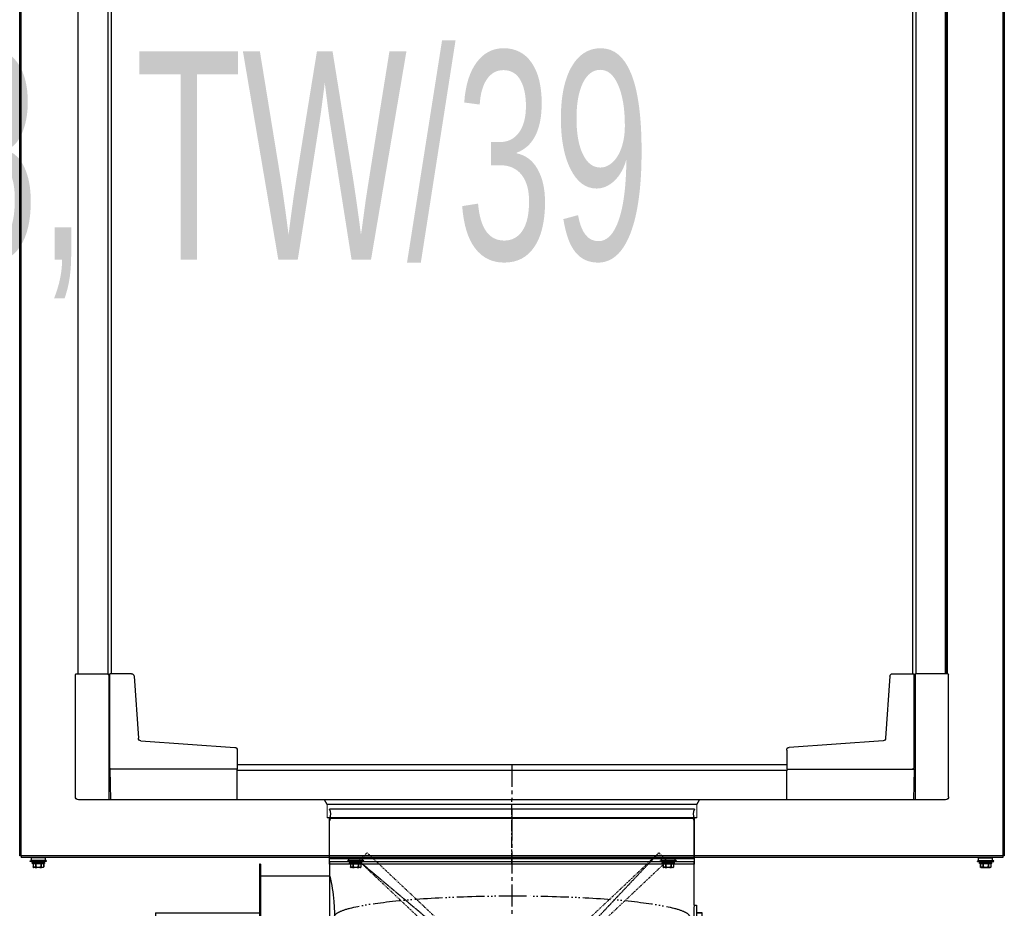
# Model space of a CAD drawing. Header units: millimetres. Extents: x -165365 to -33565, y 7406 to 103342.
# Tile 117 of 256: x -103129 to -102279, y 30321 to 31089. Entities that reach past the tile are written whole.
import ezdxf

# ---------------------------------------------------------------- set-up
doc = ezdxf.new("R2010")
doc.units = ezdxf.units.MM
doc.header["$MEASUREMENT"] = 0
for name, pattern in [('ACAD_ISO03W100', [150, 60, -90]), ('ACAD_ISO06W100', [36, 24, -3, 0, -3, 0, -3, 0, -3]), ('CENTER2', [28.575, 19.05, -3.175, 3.175, -3.175]), ('DASHDOT', [1, 0.5, -0.25, 0, -0.25])]:
    doc.linetypes.add(name, pattern=pattern)
for name, color, linetype in [('02___PRT_ALL_AXES', 7, 'Continuous'), ('ELEK CIENKIE', 80, 'Continuous'), ('ELEKTRYKA_OPIS GNIAZD', 230, 'Continuous'), ('FLUID-CD-SYM', 7, 'Continuous')]:
    doc.layers.add(name, color=color, linetype=linetype)
doc.layers.add('Visible', color=7, linetype='Continuous', lineweight=70)
doc.styles.add('Arial', font='arial.ttf')

# ---------------------------------------------------------------- blocks, each defined once
blk = doc.blocks.new('VVSA11c_FPV_TOPVIEW_v4')
at = {"color": 7, "ltscale": 3}
for p, q in [((0, 749.34), (0, 0.66)), ((108.92, 751.56), (108.42, 752.06)), ((108.92, 724.16), (1891.08, 724.16)), ((26.5, 722.24), (0, 721.78)), ((27.43, 722.22), (26.5, 721.29)), ((108.92, 721.16), (1891.08, 721.16)), ((25.5, 612.24), (25.5, 137.76)), ((26.43, 612.24), (26.42, 612.91)), ((30.2, 612.24), (30.2, 137.76)), ((26.43, 137.76), (26.42, 137.09)), ((26.5, 27.76), (-0.02, 28.23)), ((27.43, 27.78), (26.5, 28.71)), ((1891.08, 28.84), (108.92, 28.84)), ((889.07, 25.84), (108.92, 25.84)), ((889.07, 0), (108.92, 0)), ((108.92, -1.56), (108.42, -2.06))]:
    blk.add_line(p, q, dxfattribs=at)
at = {"color": 7, "linetype": 'Continuous'}
for p, q in [((2.72, 752.06), (108.42, 752.06)), ((108.17, 723.06), (108.92, 723.81)), ((27.43, 722.22), (108.92, 722.22)), ((108.92, 703.58), (108.92, 722.22)), ((106.87, 701.38), (53.22, 697.63)), ((51.03, 695.44), (45.35, 614.28)), ((26.5, 612.99), (25.75, 612.24)), ((43.01, 612.24), (26.43, 612.24)), ((26.5, 137.01), (25.75, 137.76)), ((43.01, 137.76), (26.43, 137.76)), ((51.03, 54.56), (45.35, 135.72)), ((106.87, 48.62), (53.22, 52.37)), ((108.92, 46.42), (108.92, 27.78)), ((27.43, 27.78), (108.92, 27.78)), ((108.17, 26.94), (108.92, 26.19)), ((2.72, -2.06), (108.42, -2.06))]:
    blk.add_line(p, q, dxfattribs=at)
at = {"color": 7}
for p, q in [((108.92, 751.56), (108.92, 723.81)), ((108.17, 723.06), (0, 723.06)), ((26.5, 612.99), (26.5, 722.24)), ((0, 612.24), (25.75, 612.24)), ((0, 137.76), (25.75, 137.76)), ((26.5, 137.01), (26.5, 27.76)), ((108.17, 26.94), (0, 26.94)), ((108.92, -1.56), (108.92, 26.19))]:
    blk.add_line(p, q, dxfattribs=at)
at = {"color": 7, "linetype": 'CENTER2'}
blk.add_line((30.2, 375), (0, 375), dxfattribs=at)
at = {"color": 7}
blk.add_arc((2.72, 749.34), 2.72, 90, 180, dxfattribs=at)
at = {"color": 7, "linetype": 'Continuous'}
for centre, radius, start, end in [((53.38, 695.27), 2.37, 94.05058, 175.94073), ((106.72, 703.58), 2.2, 274.00369, 359.9904), ((43.15, 614.44), 2.21, 266.44092, 355.87283), ((43.15, 135.56), 2.21, 4.12717, 93.55908), ((53.38, 54.73), 2.37, 184.05927, 265.94942), ((106.72, 46.42), 2.2, 0.0096, 85.99631)]:
    blk.add_arc(centre, radius, start, end, dxfattribs=at)
at = {"color": 7, "ltscale": 3}
blk.add_arc((2.72, 0.66), 2.72, 180, 270, dxfattribs=at)
at = {"layer": 'Visible', "color": 7, "linetype": 'Continuous', "ltscale": 3}
blk.add_line((1891.08, 750), (108.92, 750), dxfattribs=at)
blk = doc.blocks.new('VVSA11c_END_FI315')
at = {"color": 7, "ltscale": 3}
for p, q in [((4, 159.75), (0, 162)), ((4, -159.75), (0, -162))]:
    blk.add_line(p, q, dxfattribs=at)
at = {"color": 7, "linetype": 'Continuous'}
for p, q in [((0, 162), (0, -162)), ((4, 159.75), (4, -159.75)), ((15.5, 159.75), (15.5, -159.75)), ((55.7, 157.5), (15.5, 157.5)), ((55.7, 157.5), (55.7, -157.5)), ((55.7, -157.5), (15.5, -157.5))]:
    blk.add_line(p, q, dxfattribs=at)
at = {"color": 9, "linetype": 'CENTER2', "ltscale": 0.5}
blk.add_line((55.7, 0), (0, 0), dxfattribs=at)
at = {"layer": '02___PRT_ALL_AXES', "color": 7, "linetype": 'Continuous', "lineweight": 0}
for p, q in [((15.5, 159.75), (4, 159.75)), ((15.5, -159.75), (4, -159.75))]:
    blk.add_line(p, q, dxfattribs=at)
blk = doc.blocks.new('VVSA11c_ROOF_FPV_TOPVIEW_v3')
at = {"color": 7, "linetype": 'Continuous'}
for p, q in [((-48.5, 800.01), (-48.5, 798.81)), ((997.8, 800.01), (-48.5, 800.01)), ((-53.18, 777.01), (-53.18, 791.01)), ((-53.18, 791.01), (-52.42, 790.74)), ((-49.7, 798.81), (-49.7, -48.79)), ((-48.5, 798.81), (-49.7, 798.81)), ((-48.5, 798.81), (-48.5, -48.79)), ((990.3, 798.81), (-48.5, 798.81)), ((-58.5, 780.09), (-58.5, 787.93)), ((-58.46, 788.08), (-58.26, 788.43)), ((-58.46, 788.08), (-58.46, 788)), ((-58.46, 785.32), (-58.46, 786.64)), ((-58.46, 781.32), (-58.46, 782.63)), ((-58.26, 788.43), (-58.26, 788.43)), ((-58.2, 786.8), (-58.2, 788.11)), ((-58.2, 782.68), (-58.2, 785.27)), ((-58, 788.58), (-58, 788.54)), ((-55.1, 788.58), (-58, 788.58)), ((-55.1, 788.54), (-58, 788.54)), ((-58, 786.37), (-58, 786.11)), ((-55.1, 786.37), (-58, 786.37)), ((-55.1, 786.11), (-58, 786.11)), ((-55.1, 779.06), (-55.1, 788.96)), ((-54.8, 778.76), (-54.8, 789.26)), ((-54.8, 789.26), (-54.5, 789.26)), ((-54.5, 789.26), (-54.5, 778.76)), ((-54.2, 788.96), (-54.2, 779.06)), ((-52.42, 777.28), (-52.42, 790.74)), ((-52.42, 790.01), (-50, 790.01)), ((-50, 778.01), (-50, 790.01)), ((-58.46, 780), (-58.46, 779.94)), ((-58.46, 779.94), (-58.26, 779.59)), ((-58.2, 781.16), (-58.2, 779.89)), ((-58, 781.84), (-58, 781.58)), ((-55.1, 781.84), (-58, 781.84)), ((-55.1, 781.58), (-58, 781.58)), ((-58, 779.48), (-58, 779.44)), ((-55.1, 779.48), (-58, 779.48)), ((-55.1, 779.44), (-58, 779.44)), ((-54.8, 778.76), (-54.5, 778.76)), ((-53.18, 777.01), (-52.42, 777.28)), ((-52.42, 778.01), (-50, 778.01)), ((-58.5, 513.93), (-58.5, 506.09)), ((-58.46, 514.08), (-58.26, 514.43)), ((-58.46, 514.08), (-58.46, 514)), ((-58.46, 511.32), (-58.46, 512.64)), ((-58.26, 514.43), (-58.26, 514.43)), ((-58.2, 512.8), (-58.2, 514.11)), ((-58.2, 508.68), (-58.2, 511.27)), ((-58, 514.58), (-58, 514.54)), ((-55.1, 514.58), (-58, 514.58)), ((-55.1, 514.54), (-58, 514.54)), ((-58, 512.37), (-58, 512.11)), ((-55.1, 512.37), (-58, 512.37)), ((-55.1, 512.11), (-58, 512.11)), ((-55.1, 505.06), (-55.1, 514.96)), ((-54.8, 504.76), (-54.8, 515.26)), ((-54.8, 515.26), (-54.5, 515.26)), ((-54.5, 515.26), (-54.5, 504.76)), ((-54.2, 514.96), (-54.2, 505.06)), ((-53.18, 517.01), (-53.18, 503.01)), ((-53.18, 517.01), (-52.42, 516.74)), ((-52.42, 516.74), (-52.42, 503.28)), ((-52.42, 516.01), (-50, 516.01)), ((-50, 516.01), (-50, 504.01)), ((-58.46, 507.32), (-58.46, 508.63)), ((-58.46, 506), (-58.46, 505.94)), ((-58.46, 505.94), (-58.26, 505.59)), ((-58.2, 507.16), (-58.2, 505.89)), ((-58, 507.84), (-58, 507.58)), ((-55.1, 507.84), (-58, 507.84)), ((-55.1, 507.58), (-58, 507.58)), ((-58, 505.48), (-58, 505.44)), ((-55.1, 505.48), (-58, 505.48)), ((-55.1, 505.44), (-58, 505.44)), ((-54.8, 504.76), (-54.5, 504.76)), ((-53.18, 503.01), (-52.42, 503.28)), ((-52.42, 504.01), (-50, 504.01)), ((-53.18, 247.01), (-53.18, 233.01)), ((-53.18, 247.01), (-52.42, 246.74)), ((-52.42, 246.74), (-52.42, 233.28)), ((-58.5, 243.93), (-58.5, 236.09)), ((-58.46, 244.08), (-58.26, 244.43)), ((-58.46, 244.08), (-58.46, 244)), ((-58.46, 241.32), (-58.46, 242.64)), ((-58.46, 237.32), (-58.46, 238.63)), ((-58.26, 244.43), (-58.26, 244.43)), ((-58.2, 242.8), (-58.2, 244.11)), ((-58.2, 238.68), (-58.2, 241.27)), ((-58, 244.58), (-58, 244.54)), ((-55.1, 244.58), (-58, 244.58)), ((-55.1, 244.54), (-58, 244.54)), ((-58, 242.37), (-58, 242.11)), ((-55.1, 242.37), (-58, 242.37)), ((-55.1, 242.11), (-58, 242.11)), ((-55.1, 235.06), (-55.1, 244.96)), ((-54.8, 234.76), (-54.8, 245.26)), ((-54.8, 245.26), (-54.5, 245.26)), ((-54.5, 245.26), (-54.5, 234.76)), ((-54.2, 244.96), (-54.2, 235.06)), ((-52.42, 246.01), (-50, 246.01)), ((-50, 246.01), (-50, 234.01)), ((-58.46, 236), (-58.46, 235.94)), ((-58.46, 235.94), (-58.26, 235.59)), ((-58.2, 237.16), (-58.2, 235.89)), ((-58, 237.84), (-58, 237.58)), ((-55.1, 237.84), (-58, 237.84)), ((-55.1, 237.58), (-58, 237.58)), ((-58, 235.48), (-58, 235.44)), ((-55.1, 235.48), (-58, 235.48)), ((-55.1, 235.44), (-58, 235.44)), ((-54.8, 234.76), (-54.5, 234.76)), ((-53.18, 233.01), (-52.42, 233.28)), ((-52.42, 234.01), (-50, 234.01)), ((-58.5, -30.07), (-58.5, -37.91)), ((-58.46, -29.92), (-58.26, -29.57)), ((-58.46, -29.92), (-58.46, -30)), ((-58.46, -32.68), (-58.46, -31.36)), ((-58.26, -29.57), (-58.26, -29.57)), ((-58.2, -31.2), (-58.2, -29.89)), ((-58.2, -35.32), (-58.2, -32.73)), ((-58, -29.42), (-58, -29.46)), ((-55.1, -29.42), (-58, -29.42)), ((-55.1, -29.46), (-58, -29.46)), ((-58, -31.63), (-58, -31.89)), ((-55.1, -31.63), (-58, -31.63)), ((-55.1, -31.89), (-58, -31.89)), ((-55.1, -38.94), (-55.1, -29.04)), ((-54.8, -39.24), (-54.8, -28.74)), ((-54.8, -28.74), (-54.5, -28.74)), ((-54.5, -28.74), (-54.5, -39.24)), ((-54.2, -29.04), (-54.2, -38.94)), ((-53.18, -26.99), (-53.18, -40.99)), ((-53.18, -26.99), (-52.42, -27.26)), ((-52.42, -27.26), (-52.42, -40.72)), ((-52.42, -27.99), (-50, -27.99)), ((-50, -27.99), (-50, -39.99)), ((-58.46, -36.68), (-58.46, -35.37)), ((-58.46, -38), (-58.46, -38.06)), ((-58.46, -38.06), (-58.26, -38.41)), ((-58.2, -36.84), (-58.2, -38.11)), ((-58, -36.16), (-58, -36.42)), ((-55.1, -36.16), (-58, -36.16)), ((-55.1, -36.42), (-58, -36.42)), ((-58, -38.52), (-58, -38.56)), ((-55.1, -38.52), (-58, -38.52)), ((-55.1, -38.56), (-58, -38.56)), ((-54.8, -39.24), (-54.5, -39.24)), ((-53.18, -40.99), (-52.42, -40.72)), ((-52.42, -39.99), (-50, -39.99)), ((-48.5, -48.79), (-49.7, -48.79)), ((-48.5, -48.79), (-48.5, -49.99)), ((-48.5, -48.79), (990.3, -48.79)), ((-48.5, -49.99), (997.8, -49.99))]:
    blk.add_line(p, q, dxfattribs=at)
for centre, radius, start, end in [((-33.42, 784.01), 20.96, 160.49012, 172.46093), ((-58.2, 787.93), 0.3, 150, 180), ((-58.21, 787.85), 0.291, 160.35282, 175.35861), ((-58.28, 787.85), 0.224, 169.75009, 179.95901), ((-58.21, 787.85), 0.289, 175.39235, 179.99627), ((-58.21, 787.85), 0.292, 149.52479, 160.307), ((-56.14, 787.14), 2.47, 158.01488, 159.68228), ((-56.03, 787.1), 2.6, 156.89003, 158.01853), ((-55.04, 786.6), 3.7, 150.3882, 150.78542), ((-58, 788.28), 0.3, 90, 149.63579), ((-54.8, 788.96), 0.3, 90, 180), ((-54.5, 788.96), 0.3, 0, 90), ((-58.21, 780.15), 0.291, 180.00494, 185.08391), ((-58.2, 780.09), 0.3, 180, 210), ((-56.3, 780.83), 2.32, 200.91859, 202.37469), ((-56.17, 780.88), 2.46, 202.37579, 203.87803), ((-58, 779.74), 0.3, 210.36421, 270), ((-54.8, 779.06), 0.3, 180, 270), ((-54.5, 779.06), 0.3, 270, 0), ((-33.42, 784.01), 20.96, 187.53907, 199.50988), ((-58.2, 513.93), 0.3, 150, 180), ((-58.21, 513.85), 0.291, 160.35282, 175.35861), ((-58.28, 513.85), 0.224, 169.75009, 179.95901), ((-58.21, 513.85), 0.289, 175.39235, 179.99627), ((-58.21, 513.85), 0.292, 149.52479, 160.307), ((-56.14, 513.14), 2.47, 158.01488, 159.68228), ((-56.03, 513.1), 2.6, 156.89003, 158.01853), ((-55.04, 512.6), 3.7, 150.3882, 150.78542), ((-58, 514.28), 0.3, 90, 149.63579), ((-54.8, 514.96), 0.3, 90, 180), ((-54.5, 514.96), 0.3, 0, 90), ((-33.42, 510.01), 20.96, 160.49012, 172.46093), ((-58.21, 506.15), 0.291, 180.00494, 185.08391), ((-58.2, 506.09), 0.3, 180, 210), ((-56.3, 506.83), 2.32, 200.91859, 202.37469), ((-56.17, 506.88), 2.46, 202.37579, 203.87803), ((-58, 505.74), 0.3, 210.36421, 270), ((-54.8, 505.06), 0.3, 180, 270), ((-54.5, 505.06), 0.3, 270, 0), ((-33.42, 510.01), 20.96, 187.53907, 199.50988), ((-33.42, 240.01), 20.96, 160.49012, 172.46093), ((-58.2, 243.93), 0.3, 150, 180), ((-58.21, 243.85), 0.291, 160.35282, 175.35861), ((-58.28, 243.85), 0.224, 169.75009, 179.95901), ((-58.21, 243.85), 0.289, 175.39235, 179.99627), ((-58.21, 243.85), 0.292, 149.52479, 160.307), ((-56.14, 243.14), 2.47, 158.01488, 159.68228), ((-56.03, 243.1), 2.6, 156.89003, 158.01853), ((-55.04, 242.6), 3.7, 150.3882, 150.78542), ((-58, 244.28), 0.3, 90, 149.63579), ((-54.8, 244.96), 0.3, 90, 180), ((-54.5, 244.96), 0.3, 0, 90), ((-58.21, 236.15), 0.291, 180.00494, 185.08391), ((-58.2, 236.09), 0.3, 180, 210), ((-56.3, 236.83), 2.32, 200.91859, 202.37469), ((-56.17, 236.88), 2.46, 202.37579, 203.87803), ((-58, 235.74), 0.3, 210.36421, 270), ((-54.8, 235.06), 0.3, 180, 270), ((-54.5, 235.06), 0.3, 270, 0), ((-33.42, 240.01), 20.96, 187.53907, 199.50988), ((-58.2, -30.07), 0.3, 150, 180), ((-58.21, -30.15), 0.291, 160.35282, 175.35861), ((-58.28, -30.15), 0.224, 169.75009, 179.95901), ((-58.21, -30.15), 0.289, 175.39235, 179.99627), ((-58.21, -30.15), 0.292, 149.52479, 160.307), ((-56.14, -30.86), 2.47, 158.01488, 159.68228), ((-56.03, -30.9), 2.6, 156.89003, 158.01853), ((-55.04, -31.4), 3.7, 150.3882, 150.78542), ((-58, -29.72), 0.3, 90, 149.63579), ((-54.8, -29.04), 0.3, 90, 180), ((-54.5, -29.04), 0.3, 0, 90), ((-33.42, -33.99), 20.96, 160.49012, 172.46093), ((-58.21, -37.85), 0.291, 180.00494, 185.08391), ((-58.2, -37.91), 0.3, 180, 210), ((-56.3, -37.17), 2.32, 200.91859, 202.37469), ((-56.17, -37.12), 2.46, 202.37579, 203.87803), ((-58, -38.26), 0.3, 210.36421, 270), ((-54.8, -38.94), 0.3, 180, 270), ((-54.5, -38.94), 0.3, 270, 0), ((-33.42, -33.99), 20.96, 187.53907, 199.50988)]:
    blk.add_arc(centre, radius, start, end, dxfattribs=at)
for points, knots in [([(-58.2, 788.11), (-58.27, 788.11), (-58.37, 788.08), (-58.47, 787.98), (-58.49, 787.92), (-58.5, 787.89)], [0, 0, 0, 0, 0.518842, 0.765014, 1, 1, 1, 1]), ([(-58.5, 786.54), (-58.5, 786.57), (-58.48, 786.64), (-58.42, 786.73), (-58.32, 786.79), (-58.24, 786.8), (-58.2, 786.8)], [0, 0, 0, 0, 0.232774, 0.476034, 0.733303, 1, 1, 1, 1]), ([(-58.46, 786.64), (-58.47, 786.62), (-58.49, 786.59), (-58.5, 786.56), (-58.5, 786.54)], [0, 0, 0, 0, 0.520333, 1, 1, 1, 1]), ([(-58.5, 785.27), (-58.5, 785.27), (-58.5, 785.3), (-58.47, 785.31), (-58.46, 785.32)], [0, 0, 0, 0, 0.198649, 1, 1, 1, 1]), ([(-58.2, 785.27), (-58.22, 785.27), (-58.26, 785.27), (-58.31, 785.27), (-58.36, 785.27), (-58.41, 785.27), (-58.44, 785.27), (-58.46, 785.27), (-58.48, 785.27), (-58.49, 785.27), (-58.49, 785.27), (-58.5, 785.27), (-58.5, 785.27), (-58.5, 785.27)], [0, 0, 0, 0, 0.194898, 0.38268, 0.555514, 0.706987, 0.831369, 0.8818, 0.923765, 0.956838, 0.98067, 0.995092, 1, 1, 1, 1]), ([(-58.5, 782.68), (-58.5, 782.68), (-58.5, 782.68), (-58.49, 782.68), (-58.49, 782.68), (-58.48, 782.68), (-58.46, 782.68), (-58.44, 782.68), (-58.41, 782.68), (-58.36, 782.68), (-58.31, 782.68), (-58.26, 782.68), (-58.22, 782.68), (-58.2, 782.68)], [0, 0, 0, 0, 0.004912, 0.019351, 0.043222, 0.076343, 0.118352, 0.168842, 0.293309, 0.444878, 0.617665, 0.805123, 1, 1, 1, 1]), ([(-58.46, 782.63), (-58.47, 782.63), (-58.48, 782.65), (-58.5, 782.67), (-58.5, 782.68)], [0, 0, 0, 0, 0.318335, 1, 1, 1, 1]), ([(-58.46, 788), (-58.43, 788.04), (-58.35, 788.1), (-58.25, 788.12), (-58.2, 788.11)], [0, 0, 0, 0, 0.478518, 1, 1, 1, 1]), ([(-58.2, 786.8), (-58.23, 786.8), (-58.28, 786.78), (-58.35, 786.75), (-58.42, 786.7), (-58.45, 786.66), (-58.46, 786.64)], [0, 0, 0, 0, 0.253526, 0.508895, 0.758963, 1, 1, 1, 1]), ([(-58.46, 786.64), (-58.45, 786.6), (-58.39, 786.44), (-58.32, 786.3), (-58.26, 786.19)], [0, 0, 0, 0, 0.245095, 1, 1, 1, 1]), ([(-58.46, 785.32), (-58.44, 785.31), (-58.36, 785.3), (-58.27, 785.28), (-58.2, 785.27)], [0, 0, 0, 0, 0.179082, 1, 1, 1, 1]), ([(-58.2, 782.68), (-58.23, 782.68), (-58.27, 782.67), (-58.32, 782.66), (-58.36, 782.65), (-58.41, 782.64), (-58.44, 782.63), (-58.46, 782.63)], [0, 0, 0, 0, 0.301899, 0.447215, 0.583434, 0.821378, 1, 1, 1, 1]), ([(-58.27, 788.41), (-58.28, 788.38), (-58.33, 788.29), (-58.38, 788.19), (-58.41, 788.11)], [0, 0, 0, 0, 0.253402, 1, 1, 1, 1]), ([(-58, 788.54), (-58.02, 788.54), (-58.08, 788.54), (-58.15, 788.53), (-58.21, 788.49), (-58.24, 788.45), (-58.26, 788.43)], [0, 0, 0, 0, 0.267785, 0.523235, 0.76616, 1, 1, 1, 1]), ([(-58, 786.37), (-58.05, 786.36), (-58.16, 786.32), (-58.23, 786.23), (-58.26, 786.19)], [0, 0, 0, 0, 0.505194, 1, 1, 1, 1]), ([(-58, 786.11), (-58.02, 786.12), (-58.07, 786.13), (-58.15, 786.15), (-58.21, 786.17), (-58.24, 786.18), (-58.26, 786.19)], [0, 0, 0, 0, 0.306799, 0.590207, 0.827401, 1, 1, 1, 1]), ([(-58, 788.54), (-58.02, 788.5), (-58.09, 788.37), (-58.16, 788.22), (-58.2, 788.11)], [0, 0, 0, 0, 0.255011, 1, 1, 1, 1]), ([(-58.2, 786.8), (-58.19, 786.76), (-58.13, 786.62), (-58.06, 786.47), (-58, 786.37)], [0, 0, 0, 0, 0.245168, 1, 1, 1, 1]), ([(-58.2, 781.16), (-58.24, 781.16), (-58.32, 781.18), (-58.42, 781.23), (-58.48, 781.32), (-58.5, 781.39), (-58.5, 781.42)], [0, 0, 0, 0, 0.265804, 0.522591, 0.76618, 1, 1, 1, 1]), ([(-58.5, 781.42), (-58.5, 781.41), (-58.49, 781.37), (-58.47, 781.34), (-58.46, 781.33)], [0, 0, 0, 0, 0.480871, 1, 1, 1, 1]), ([(-58.49, 780.08), (-58.48, 780.05), (-58.45, 780), (-58.36, 779.92), (-58.26, 779.89), (-58.2, 779.89)], [0, 0, 0, 0, 0.237171, 0.484607, 1, 1, 1, 1]), ([(-58.26, 781.76), (-58.28, 781.73), (-58.35, 781.59), (-58.42, 781.44), (-58.46, 781.32)], [0, 0, 0, 0, 0.255065, 1, 1, 1, 1]), ([(-58.46, 781.33), (-58.43, 781.28), (-58.36, 781.2), (-58.25, 781.17), (-58.2, 781.16)], [0, 0, 0, 0, 0.492406, 1, 1, 1, 1]), ([(-58.2, 779.89), (-58.23, 779.89), (-58.28, 779.89), (-58.37, 779.91), (-58.43, 779.96), (-58.46, 780)], [0, 0, 0, 0, 0.266294, 0.521436, 1, 1, 1, 1]), ([(-58.41, 779.89), (-58.4, 779.87), (-58.36, 779.77), (-58.31, 779.68), (-58.27, 779.61)], [0, 0, 0, 0, 0.246719, 1, 1, 1, 1]), ([(-58, 781.84), (-58.02, 781.83), (-58.07, 781.81), (-58.15, 781.79), (-58.21, 781.78), (-58.24, 781.77), (-58.26, 781.76)], [0, 0, 0, 0, 0.307536, 0.591205, 0.828161, 1, 1, 1, 1]), ([(-58, 781.58), (-58.05, 781.59), (-58.16, 781.63), (-58.23, 781.71), (-58.26, 781.76)], [0, 0, 0, 0, 0.504307, 1, 1, 1, 1]), ([(-58, 779.48), (-58.02, 779.47), (-58.07, 779.47), (-58.15, 779.49), (-58.21, 779.53), (-58.24, 779.56), (-58.26, 779.58)], [0, 0, 0, 0, 0.26657, 0.52154, 0.764817, 1, 1, 1, 1]), ([(-58, 781.58), (-58.02, 781.54), (-58.09, 781.41), (-58.16, 781.27), (-58.2, 781.16)], [0, 0, 0, 0, 0.255442, 1, 1, 1, 1]), ([(-58.2, 779.89), (-58.19, 779.85), (-58.13, 779.71), (-58.06, 779.58), (-58, 779.48)], [0, 0, 0, 0, 0.244817, 1, 1, 1, 1]), ([(-58.2, 514.11), (-58.27, 514.11), (-58.37, 514.08), (-58.47, 513.98), (-58.49, 513.92), (-58.5, 513.89)], [0, 0, 0, 0, 0.518842, 0.765014, 1, 1, 1, 1]), ([(-58.5, 512.54), (-58.5, 512.57), (-58.48, 512.64), (-58.42, 512.73), (-58.32, 512.79), (-58.24, 512.8), (-58.2, 512.8)], [0, 0, 0, 0, 0.232774, 0.476034, 0.733303, 1, 1, 1, 1]), ([(-58.46, 512.64), (-58.47, 512.62), (-58.49, 512.59), (-58.5, 512.56), (-58.5, 512.54)], [0, 0, 0, 0, 0.520333, 1, 1, 1, 1]), ([(-58.5, 511.27), (-58.5, 511.27), (-58.5, 511.3), (-58.47, 511.31), (-58.46, 511.32)], [0, 0, 0, 0, 0.198649, 1, 1, 1, 1]), ([(-58.2, 511.27), (-58.22, 511.27), (-58.26, 511.27), (-58.31, 511.27), (-58.36, 511.27), (-58.41, 511.27), (-58.44, 511.27), (-58.46, 511.27), (-58.48, 511.27), (-58.49, 511.27), (-58.49, 511.27), (-58.5, 511.27), (-58.5, 511.27), (-58.5, 511.27)], [0, 0, 0, 0, 0.194898, 0.38268, 0.555514, 0.706987, 0.831369, 0.8818, 0.923765, 0.956838, 0.98067, 0.995092, 1, 1, 1, 1]), ([(-58.46, 514), (-58.43, 514.04), (-58.35, 514.1), (-58.25, 514.12), (-58.2, 514.11)], [0, 0, 0, 0, 0.478518, 1, 1, 1, 1]), ([(-58.2, 512.8), (-58.23, 512.8), (-58.28, 512.78), (-58.35, 512.75), (-58.42, 512.7), (-58.45, 512.66), (-58.46, 512.64)], [0, 0, 0, 0, 0.253526, 0.508895, 0.758963, 1, 1, 1, 1]), ([(-58.46, 512.64), (-58.45, 512.6), (-58.39, 512.44), (-58.32, 512.3), (-58.26, 512.19)], [0, 0, 0, 0, 0.245095, 1, 1, 1, 1]), ([(-58.46, 511.32), (-58.44, 511.31), (-58.36, 511.3), (-58.27, 511.28), (-58.2, 511.27)], [0, 0, 0, 0, 0.179082, 1, 1, 1, 1]), ([(-58.27, 514.41), (-58.28, 514.38), (-58.33, 514.29), (-58.38, 514.19), (-58.41, 514.11)], [0, 0, 0, 0, 0.253402, 1, 1, 1, 1]), ([(-58, 514.54), (-58.02, 514.54), (-58.08, 514.54), (-58.15, 514.53), (-58.21, 514.49), (-58.24, 514.45), (-58.26, 514.43)], [0, 0, 0, 0, 0.267785, 0.523235, 0.76616, 1, 1, 1, 1]), ([(-58, 512.37), (-58.05, 512.36), (-58.16, 512.32), (-58.23, 512.23), (-58.26, 512.19)], [0, 0, 0, 0, 0.505194, 1, 1, 1, 1]), ([(-58, 512.11), (-58.02, 512.12), (-58.07, 512.13), (-58.15, 512.15), (-58.21, 512.17), (-58.24, 512.18), (-58.26, 512.19)], [0, 0, 0, 0, 0.306799, 0.590207, 0.827401, 1, 1, 1, 1]), ([(-58, 514.54), (-58.02, 514.5), (-58.09, 514.37), (-58.16, 514.22), (-58.2, 514.11)], [0, 0, 0, 0, 0.255011, 1, 1, 1, 1]), ([(-58.2, 512.8), (-58.19, 512.76), (-58.13, 512.62), (-58.06, 512.47), (-58, 512.37)], [0, 0, 0, 0, 0.245168, 1, 1, 1, 1]), ([(-58.5, 508.68), (-58.5, 508.68), (-58.5, 508.68), (-58.49, 508.68), (-58.49, 508.68), (-58.48, 508.68), (-58.46, 508.68), (-58.44, 508.68), (-58.41, 508.68), (-58.36, 508.68), (-58.31, 508.68), (-58.26, 508.68), (-58.22, 508.68), (-58.2, 508.68)], [0, 0, 0, 0, 0.004912, 0.019351, 0.043222, 0.076343, 0.118352, 0.168842, 0.293309, 0.444878, 0.617665, 0.805123, 1, 1, 1, 1]), ([(-58.46, 508.63), (-58.47, 508.63), (-58.48, 508.65), (-58.5, 508.67), (-58.5, 508.68)], [0, 0, 0, 0, 0.318335, 1, 1, 1, 1]), ([(-58.2, 507.16), (-58.24, 507.16), (-58.32, 507.18), (-58.42, 507.23), (-58.48, 507.32), (-58.5, 507.39), (-58.5, 507.42)], [0, 0, 0, 0, 0.265804, 0.522591, 0.76618, 1, 1, 1, 1]), ([(-58.5, 507.42), (-58.5, 507.41), (-58.49, 507.37), (-58.47, 507.34), (-58.46, 507.33)], [0, 0, 0, 0, 0.480871, 1, 1, 1, 1]), ([(-58.49, 506.08), (-58.48, 506.05), (-58.45, 506), (-58.36, 505.92), (-58.26, 505.89), (-58.2, 505.89)], [0, 0, 0, 0, 0.237171, 0.484607, 1, 1, 1, 1]), ([(-58.2, 508.68), (-58.23, 508.68), (-58.27, 508.67), (-58.32, 508.66), (-58.36, 508.65), (-58.41, 508.64), (-58.44, 508.63), (-58.46, 508.63)], [0, 0, 0, 0, 0.301899, 0.447215, 0.583434, 0.821378, 1, 1, 1, 1]), ([(-58.26, 507.76), (-58.28, 507.73), (-58.35, 507.59), (-58.42, 507.44), (-58.46, 507.32)], [0, 0, 0, 0, 0.255065, 1, 1, 1, 1]), ([(-58.46, 507.33), (-58.43, 507.28), (-58.36, 507.2), (-58.25, 507.17), (-58.2, 507.16)], [0, 0, 0, 0, 0.492406, 1, 1, 1, 1]), ([(-58.2, 505.89), (-58.23, 505.89), (-58.28, 505.89), (-58.37, 505.91), (-58.43, 505.96), (-58.46, 506)], [0, 0, 0, 0, 0.266294, 0.521436, 1, 1, 1, 1]), ([(-58.41, 505.89), (-58.4, 505.87), (-58.36, 505.77), (-58.31, 505.68), (-58.27, 505.61)], [0, 0, 0, 0, 0.246719, 1, 1, 1, 1]), ([(-58, 507.84), (-58.02, 507.83), (-58.07, 507.81), (-58.15, 507.79), (-58.21, 507.78), (-58.24, 507.77), (-58.26, 507.76)], [0, 0, 0, 0, 0.307536, 0.591205, 0.828161, 1, 1, 1, 1]), ([(-58, 507.58), (-58.05, 507.59), (-58.16, 507.63), (-58.23, 507.71), (-58.26, 507.76)], [0, 0, 0, 0, 0.504307, 1, 1, 1, 1]), ([(-58, 505.48), (-58.02, 505.47), (-58.07, 505.47), (-58.15, 505.49), (-58.21, 505.53), (-58.24, 505.56), (-58.26, 505.58)], [0, 0, 0, 0, 0.26657, 0.52154, 0.764817, 1, 1, 1, 1]), ([(-58, 507.58), (-58.02, 507.54), (-58.09, 507.41), (-58.16, 507.27), (-58.2, 507.16)], [0, 0, 0, 0, 0.255442, 1, 1, 1, 1]), ([(-58.2, 505.89), (-58.19, 505.85), (-58.13, 505.71), (-58.06, 505.58), (-58, 505.48)], [0, 0, 0, 0, 0.244817, 1, 1, 1, 1]), ([(-58.2, 244.11), (-58.27, 244.11), (-58.37, 244.08), (-58.47, 243.98), (-58.49, 243.92), (-58.5, 243.89)], [0, 0, 0, 0, 0.518842, 0.765014, 1, 1, 1, 1]), ([(-58.5, 242.54), (-58.5, 242.57), (-58.48, 242.64), (-58.42, 242.73), (-58.32, 242.79), (-58.24, 242.8), (-58.2, 242.8)], [0, 0, 0, 0, 0.232774, 0.476034, 0.733303, 1, 1, 1, 1]), ([(-58.46, 242.64), (-58.47, 242.62), (-58.49, 242.59), (-58.5, 242.56), (-58.5, 242.54)], [0, 0, 0, 0, 0.520333, 1, 1, 1, 1]), ([(-58.5, 241.27), (-58.5, 241.27), (-58.5, 241.3), (-58.47, 241.31), (-58.46, 241.32)], [0, 0, 0, 0, 0.198649, 1, 1, 1, 1]), ([(-58.2, 241.27), (-58.22, 241.27), (-58.26, 241.27), (-58.31, 241.27), (-58.36, 241.27), (-58.41, 241.27), (-58.44, 241.27), (-58.46, 241.27), (-58.48, 241.27), (-58.49, 241.27), (-58.49, 241.27), (-58.5, 241.27), (-58.5, 241.27), (-58.5, 241.27)], [0, 0, 0, 0, 0.194898, 0.38268, 0.555514, 0.706987, 0.831369, 0.8818, 0.923765, 0.956838, 0.98067, 0.995092, 1, 1, 1, 1]), ([(-58.5, 238.68), (-58.5, 238.68), (-58.5, 238.68), (-58.49, 238.68), (-58.49, 238.68), (-58.48, 238.68), (-58.46, 238.68), (-58.44, 238.68), (-58.41, 238.68), (-58.36, 238.68), (-58.31, 238.68), (-58.26, 238.68), (-58.22, 238.68), (-58.2, 238.68)], [0, 0, 0, 0, 0.004912, 0.019351, 0.043222, 0.076343, 0.118352, 0.168842, 0.293309, 0.444878, 0.617665, 0.805123, 1, 1, 1, 1]), ([(-58.46, 238.63), (-58.47, 238.63), (-58.48, 238.65), (-58.5, 238.67), (-58.5, 238.68)], [0, 0, 0, 0, 0.318335, 1, 1, 1, 1]), ([(-58.46, 244), (-58.43, 244.04), (-58.35, 244.1), (-58.25, 244.12), (-58.2, 244.11)], [0, 0, 0, 0, 0.478518, 1, 1, 1, 1]), ([(-58.2, 242.8), (-58.23, 242.8), (-58.28, 242.78), (-58.35, 242.75), (-58.42, 242.7), (-58.45, 242.66), (-58.46, 242.64)], [0, 0, 0, 0, 0.253526, 0.508895, 0.758963, 1, 1, 1, 1]), ([(-58.46, 242.64), (-58.45, 242.6), (-58.39, 242.44), (-58.32, 242.3), (-58.26, 242.19)], [0, 0, 0, 0, 0.245095, 1, 1, 1, 1]), ([(-58.46, 241.32), (-58.44, 241.31), (-58.36, 241.3), (-58.27, 241.28), (-58.2, 241.27)], [0, 0, 0, 0, 0.179082, 1, 1, 1, 1]), ([(-58.2, 238.68), (-58.23, 238.68), (-58.27, 238.67), (-58.32, 238.66), (-58.36, 238.65), (-58.41, 238.64), (-58.44, 238.63), (-58.46, 238.63)], [0, 0, 0, 0, 0.301899, 0.447215, 0.583434, 0.821378, 1, 1, 1, 1]), ([(-58.27, 244.41), (-58.28, 244.38), (-58.33, 244.29), (-58.38, 244.19), (-58.41, 244.11)], [0, 0, 0, 0, 0.253402, 1, 1, 1, 1]), ([(-58, 244.54), (-58.02, 244.54), (-58.08, 244.54), (-58.15, 244.53), (-58.21, 244.49), (-58.24, 244.45), (-58.26, 244.43)], [0, 0, 0, 0, 0.267785, 0.523235, 0.76616, 1, 1, 1, 1]), ([(-58, 242.37), (-58.05, 242.36), (-58.16, 242.32), (-58.23, 242.23), (-58.26, 242.19)], [0, 0, 0, 0, 0.505194, 1, 1, 1, 1]), ([(-58, 242.11), (-58.02, 242.12), (-58.07, 242.13), (-58.15, 242.15), (-58.21, 242.17), (-58.24, 242.18), (-58.26, 242.19)], [0, 0, 0, 0, 0.306799, 0.590207, 0.827401, 1, 1, 1, 1]), ([(-58, 244.54), (-58.02, 244.5), (-58.09, 244.37), (-58.16, 244.22), (-58.2, 244.11)], [0, 0, 0, 0, 0.255011, 1, 1, 1, 1]), ([(-58.2, 242.8), (-58.19, 242.76), (-58.13, 242.62), (-58.06, 242.47), (-58, 242.37)], [0, 0, 0, 0, 0.245168, 1, 1, 1, 1]), ([(-58.2, 237.16), (-58.24, 237.16), (-58.32, 237.18), (-58.42, 237.23), (-58.48, 237.32), (-58.5, 237.39), (-58.5, 237.42)], [0, 0, 0, 0, 0.265804, 0.522591, 0.76618, 1, 1, 1, 1]), ([(-58.5, 237.42), (-58.5, 237.41), (-58.49, 237.37), (-58.47, 237.34), (-58.46, 237.33)], [0, 0, 0, 0, 0.480871, 1, 1, 1, 1]), ([(-58.49, 236.08), (-58.48, 236.05), (-58.45, 236), (-58.36, 235.92), (-58.26, 235.89), (-58.2, 235.89)], [0, 0, 0, 0, 0.237171, 0.484607, 1, 1, 1, 1]), ([(-58.26, 237.76), (-58.28, 237.73), (-58.35, 237.59), (-58.42, 237.44), (-58.46, 237.32)], [0, 0, 0, 0, 0.255065, 1, 1, 1, 1]), ([(-58.46, 237.33), (-58.43, 237.28), (-58.36, 237.2), (-58.25, 237.17), (-58.2, 237.16)], [0, 0, 0, 0, 0.492406, 1, 1, 1, 1]), ([(-58.2, 235.89), (-58.23, 235.89), (-58.28, 235.89), (-58.37, 235.91), (-58.43, 235.96), (-58.46, 236)], [0, 0, 0, 0, 0.266294, 0.521436, 1, 1, 1, 1]), ([(-58.41, 235.89), (-58.4, 235.87), (-58.36, 235.77), (-58.31, 235.68), (-58.27, 235.61)], [0, 0, 0, 0, 0.246719, 1, 1, 1, 1]), ([(-58, 237.84), (-58.02, 237.83), (-58.07, 237.81), (-58.15, 237.79), (-58.21, 237.78), (-58.24, 237.77), (-58.26, 237.76)], [0, 0, 0, 0, 0.307536, 0.591205, 0.828161, 1, 1, 1, 1]), ([(-58, 237.58), (-58.05, 237.59), (-58.16, 237.63), (-58.23, 237.71), (-58.26, 237.76)], [0, 0, 0, 0, 0.504307, 1, 1, 1, 1]), ([(-58, 235.48), (-58.02, 235.47), (-58.07, 235.47), (-58.15, 235.49), (-58.21, 235.53), (-58.24, 235.56), (-58.26, 235.58)], [0, 0, 0, 0, 0.26657, 0.52154, 0.764817, 1, 1, 1, 1]), ([(-58, 237.58), (-58.02, 237.54), (-58.09, 237.41), (-58.16, 237.27), (-58.2, 237.16)], [0, 0, 0, 0, 0.255442, 1, 1, 1, 1]), ([(-58.2, 235.89), (-58.19, 235.85), (-58.13, 235.71), (-58.06, 235.58), (-58, 235.48)], [0, 0, 0, 0, 0.244817, 1, 1, 1, 1]), ([(-58.2, -29.89), (-58.27, -29.89), (-58.37, -29.92), (-58.47, -30.02), (-58.49, -30.08), (-58.5, -30.11)], [0, 0, 0, 0, 0.518842, 0.765014, 1, 1, 1, 1]), ([(-58.5, -31.46), (-58.5, -31.43), (-58.48, -31.36), (-58.42, -31.27), (-58.32, -31.21), (-58.24, -31.2), (-58.2, -31.2)], [0, 0, 0, 0, 0.232774, 0.476034, 0.733303, 1, 1, 1, 1]), ([(-58.46, -31.36), (-58.47, -31.38), (-58.49, -31.41), (-58.5, -31.44), (-58.5, -31.46)], [0, 0, 0, 0, 0.520333, 1, 1, 1, 1]), ([(-58.5, -32.73), (-58.5, -32.73), (-58.5, -32.7), (-58.47, -32.69), (-58.46, -32.68)], [0, 0, 0, 0, 0.198649, 1, 1, 1, 1]), ([(-58.2, -32.73), (-58.22, -32.73), (-58.26, -32.73), (-58.31, -32.73), (-58.36, -32.73), (-58.41, -32.73), (-58.44, -32.73), (-58.46, -32.73), (-58.48, -32.73), (-58.49, -32.73), (-58.49, -32.73), (-58.5, -32.73), (-58.5, -32.73), (-58.5, -32.73)], [0, 0, 0, 0, 0.194898, 0.38268, 0.555514, 0.706987, 0.831369, 0.8818, 0.923765, 0.956838, 0.98067, 0.995092, 1, 1, 1, 1]), ([(-58.46, -30), (-58.43, -29.96), (-58.35, -29.9), (-58.25, -29.88), (-58.2, -29.89)], [0, 0, 0, 0, 0.478518, 1, 1, 1, 1]), ([(-58.2, -31.2), (-58.23, -31.2), (-58.28, -31.22), (-58.35, -31.25), (-58.42, -31.3), (-58.45, -31.34), (-58.46, -31.36)], [0, 0, 0, 0, 0.253526, 0.508895, 0.758963, 1, 1, 1, 1]), ([(-58.46, -31.36), (-58.45, -31.4), (-58.39, -31.56), (-58.32, -31.7), (-58.26, -31.81)], [0, 0, 0, 0, 0.245095, 1, 1, 1, 1]), ([(-58.46, -32.68), (-58.44, -32.69), (-58.36, -32.7), (-58.27, -32.72), (-58.2, -32.73)], [0, 0, 0, 0, 0.179082, 1, 1, 1, 1]), ([(-58.27, -29.59), (-58.28, -29.62), (-58.33, -29.71), (-58.38, -29.81), (-58.41, -29.89)], [0, 0, 0, 0, 0.253402, 1, 1, 1, 1]), ([(-58, -29.46), (-58.02, -29.46), (-58.08, -29.46), (-58.15, -29.47), (-58.21, -29.51), (-58.24, -29.55), (-58.26, -29.57)], [0, 0, 0, 0, 0.267785, 0.523235, 0.76616, 1, 1, 1, 1]), ([(-58, -31.63), (-58.05, -31.64), (-58.16, -31.68), (-58.23, -31.77), (-58.26, -31.81)], [0, 0, 0, 0, 0.505194, 1, 1, 1, 1]), ([(-58, -31.89), (-58.02, -31.88), (-58.07, -31.87), (-58.15, -31.85), (-58.21, -31.83), (-58.24, -31.82), (-58.26, -31.81)], [0, 0, 0, 0, 0.306799, 0.590207, 0.827401, 1, 1, 1, 1]), ([(-58, -29.46), (-58.02, -29.5), (-58.09, -29.63), (-58.16, -29.78), (-58.2, -29.89)], [0, 0, 0, 0, 0.255011, 1, 1, 1, 1]), ([(-58.2, -31.2), (-58.19, -31.24), (-58.13, -31.38), (-58.06, -31.53), (-58, -31.63)], [0, 0, 0, 0, 0.245168, 1, 1, 1, 1]), ([(-58.5, -35.32), (-58.5, -35.32), (-58.5, -35.32), (-58.49, -35.32), (-58.49, -35.32), (-58.48, -35.32), (-58.46, -35.32), (-58.44, -35.32), (-58.41, -35.32), (-58.36, -35.32), (-58.31, -35.32), (-58.26, -35.32), (-58.22, -35.32), (-58.2, -35.32)], [0, 0, 0, 0, 0.004912, 0.019351, 0.043222, 0.076343, 0.118352, 0.168842, 0.293309, 0.444878, 0.617665, 0.805123, 1, 1, 1, 1]), ([(-58.46, -35.37), (-58.47, -35.37), (-58.48, -35.35), (-58.5, -35.33), (-58.5, -35.32)], [0, 0, 0, 0, 0.318335, 1, 1, 1, 1]), ([(-58.2, -36.84), (-58.24, -36.84), (-58.32, -36.82), (-58.42, -36.77), (-58.48, -36.68), (-58.5, -36.61), (-58.5, -36.58)], [0, 0, 0, 0, 0.265804, 0.522591, 0.76618, 1, 1, 1, 1]), ([(-58.5, -36.58), (-58.5, -36.59), (-58.49, -36.63), (-58.47, -36.66), (-58.46, -36.67)], [0, 0, 0, 0, 0.480871, 1, 1, 1, 1]), ([(-58.49, -37.92), (-58.48, -37.95), (-58.45, -38), (-58.36, -38.08), (-58.26, -38.11), (-58.2, -38.11)], [0, 0, 0, 0, 0.237171, 0.484607, 1, 1, 1, 1]), ([(-58.2, -35.32), (-58.23, -35.32), (-58.27, -35.33), (-58.32, -35.34), (-58.36, -35.35), (-58.41, -35.36), (-58.44, -35.37), (-58.46, -35.37)], [0, 0, 0, 0, 0.301899, 0.447215, 0.583434, 0.821378, 1, 1, 1, 1]), ([(-58.26, -36.24), (-58.28, -36.27), (-58.35, -36.41), (-58.42, -36.56), (-58.46, -36.68)], [0, 0, 0, 0, 0.255065, 1, 1, 1, 1]), ([(-58.46, -36.67), (-58.43, -36.72), (-58.36, -36.8), (-58.25, -36.83), (-58.2, -36.84)], [0, 0, 0, 0, 0.492406, 1, 1, 1, 1]), ([(-58.2, -38.11), (-58.23, -38.11), (-58.28, -38.11), (-58.37, -38.09), (-58.43, -38.04), (-58.46, -38)], [0, 0, 0, 0, 0.266294, 0.521436, 1, 1, 1, 1]), ([(-58.41, -38.11), (-58.4, -38.13), (-58.36, -38.23), (-58.31, -38.32), (-58.27, -38.39)], [0, 0, 0, 0, 0.246719, 1, 1, 1, 1]), ([(-58, -36.16), (-58.02, -36.17), (-58.07, -36.19), (-58.15, -36.21), (-58.21, -36.22), (-58.24, -36.23), (-58.26, -36.24)], [0, 0, 0, 0, 0.307536, 0.591205, 0.828161, 1, 1, 1, 1]), ([(-58, -36.42), (-58.05, -36.41), (-58.16, -36.37), (-58.23, -36.29), (-58.26, -36.24)], [0, 0, 0, 0, 0.504307, 1, 1, 1, 1]), ([(-58, -38.52), (-58.02, -38.53), (-58.07, -38.53), (-58.15, -38.51), (-58.21, -38.47), (-58.24, -38.44), (-58.26, -38.42)], [0, 0, 0, 0, 0.26657, 0.52154, 0.764817, 1, 1, 1, 1]), ([(-58, -36.42), (-58.02, -36.46), (-58.09, -36.59), (-58.16, -36.73), (-58.2, -36.84)], [0, 0, 0, 0, 0.255442, 1, 1, 1, 1]), ([(-58.2, -38.11), (-58.19, -38.15), (-58.13, -38.29), (-58.06, -38.42), (-58, -38.52)], [0, 0, 0, 0, 0.244817, 1, 1, 1, 1])]:
    blk.add_open_spline(points, degree=3, knots=knots, dxfattribs=at)
for points in [[(-58.26, 786.19), (-58.34, 785.9), (-58.41, 785.61), (-58.46, 785.32)], [(-58.46, 782.63), (-58.41, 782.34), (-58.34, 782.05), (-58.26, 781.76)], [(-58, 786.11), (-58.08, 785.83), (-58.15, 785.55), (-58.2, 785.27)], [(-58.2, 782.68), (-58.15, 782.4), (-58.08, 782.11), (-58, 781.84)], [(-58.5, 780.15), (-58.5, 780.13), (-58.5, 780.1), (-58.49, 780.08)], [(-58.46, 780), (-58.48, 780.04), (-58.5, 780.08), (-58.5, 780.13)], [(-58.26, 512.19), (-58.34, 511.9), (-58.41, 511.61), (-58.46, 511.32)], [(-58, 512.11), (-58.08, 511.83), (-58.15, 511.55), (-58.2, 511.27)], [(-58.5, 506.15), (-58.5, 506.13), (-58.5, 506.1), (-58.49, 506.08)], [(-58.46, 506), (-58.48, 506.04), (-58.5, 506.08), (-58.5, 506.13)], [(-58.46, 508.63), (-58.41, 508.34), (-58.34, 508.05), (-58.26, 507.76)], [(-58.2, 508.68), (-58.15, 508.4), (-58.08, 508.11), (-58, 507.84)], [(-58.26, 242.19), (-58.34, 241.9), (-58.41, 241.61), (-58.46, 241.32)], [(-58.46, 238.63), (-58.41, 238.34), (-58.34, 238.05), (-58.26, 237.76)], [(-58, 242.11), (-58.08, 241.83), (-58.15, 241.55), (-58.2, 241.27)], [(-58.2, 238.68), (-58.15, 238.4), (-58.08, 238.11), (-58, 237.84)], [(-58.5, 236.15), (-58.5, 236.13), (-58.5, 236.1), (-58.49, 236.08)], [(-58.46, 236), (-58.48, 236.04), (-58.5, 236.08), (-58.5, 236.13)], [(-58.26, -31.81), (-58.34, -32.1), (-58.41, -32.39), (-58.46, -32.68)], [(-58, -31.89), (-58.08, -32.17), (-58.15, -32.45), (-58.2, -32.73)], [(-58.5, -37.85), (-58.5, -37.87), (-58.5, -37.9), (-58.49, -37.92)], [(-58.46, -38), (-58.48, -37.96), (-58.5, -37.92), (-58.5, -37.87)], [(-58.46, -35.37), (-58.41, -35.66), (-58.34, -35.95), (-58.26, -36.24)], [(-58.2, -35.32), (-58.15, -35.6), (-58.08, -35.89), (-58, -36.16)]]:
    blk.add_open_spline(points, degree=3, dxfattribs=at)
blk = doc.blocks.new('Łącznik_Mufa_Fi315')
at = {"color": 7, "linetype": 'Continuous'}
for p, q in [((0, 157.5), (0, -157.5)), ((8, 157.5), (8, -157.5))]:
    blk.add_line(p, q, dxfattribs=at)
at = {"color": 7, "linetype": 'CENTER2'}
blk.add_line((0, 0), (8, 0), dxfattribs=at)
at = {"color": 7, "linetype": 'Continuous'}
for centre, start, end in [((4, 164.43), 240, 300), ((4, -164.43), 60, 120)]:
    blk.add_arc(centre, 8, start, end, dxfattribs=at)
blk = doc.blocks.new('*U7731')
at = {"color": 7, "linetype": 'Continuous'}
for p, q in [((88.5, 164.25), (81.5, 164.25)), ((81.5, 164.25), (81.5, 159.25)), ((88.5, 164.25), (88.5, 159.25)), ((0, 155.3), (0, -155.49)), ((75, 157.25), (37.5, 157.25)), ((131.95, 157.25), (95, 157.25)), ((170, 155.3), (170, -155.49)), ((81.5, -308), (81.5, -218)), ((88.5, -308), (88.5, -218)), ((81.5, -308), (88.5, -308))]:
    blk.add_line(p, q, dxfattribs=at)
at = {"color": 9, "linetype": 'Continuous'}
for p, q in [((82, 164.25), (82, 159.25)), ((88, 164.25), (88, 159.25))]:
    blk.add_line(p, q, dxfattribs=at)
for p, q in [((35, 157.25), (1.92, 157.25)), ((35, 157.25), (35, -157.5)), ((37.5, 157.25), (37.5, -157.5)), ((132.5, 157.25), (132.5, -157.5)), ((135, 157.25), (135, -157.5)), ((135, 157.25), (168.08, 157.25)), ((35, -157.5), (1.92, -157.5)), ((37.5, -157.5), (50, -157.5)), ((37.5, -157.5), (168.08, -157.5)), ((131.95, -157.5), (120, -157.5)), ((132.5, -157.5), (120, -157.5))]:
    blk.add_line(p, q)
at = {"color": 7, "linetype": 'CENTER2'}
blk.add_line((0, 0), (170, 0), dxfattribs=at)
at = {"color": 0, "linetype": 'Continuous'}
for p, q in [((85, -210.5), (85, -218)), ((87.5, -208), (217.5, -208)), ((220, -210.5), (220, -218)), ((39.5, -217.25), (39.5, -218)), ((39.5, -217.25), (85, -217.25)), ((39.5, -218), (220, -218))]:
    blk.add_line(p, q, dxfattribs=at)
at = {"color": 7, "linetype": 'Continuous'}
for centre, start, end in [((1.95, 155.3), 89.07517, 180), ((168.05, 155.3), 0, 90.92483), ((1.95, -155.55), 180, 270.92483), ((168.05, -155.55), 269.07517, 0)]:
    blk.add_arc(centre, 1.95, start, end, dxfattribs=at)
for centre, start, end in [((36.25, 155.78), 49.7165, 130.2835), ((133.75, 155.78), 49.7165, 130.2835), ((36.25, -156.03), 229.7165, 310.2835), ((133.75, -156.03), 229.7165, 310.2835)]:
    blk.add_arc(centre, 1.93, start, end)
at = {"color": 0, "linetype": 'Continuous'}
for centre, start, end in [((87.5, -210.5), 90, 180), ((217.5, -210.5), 0, 90)]:
    blk.add_arc(centre, 2.5, start, end, dxfattribs=at)
at = {"linetype": 'ACAD_ISO06W100'}
blk.add_ellipse((85, 0), major_axis=(0, -153.31), ratio=0.117523, dxfattribs=at)
at = {"layer": '02___PRT_ALL_AXES', "color": 7, "linetype": 'Continuous'}
for p, q in [((75, 159.25), (95, 159.25)), ((75, 157.25), (75, 159.25)), ((75, 157.25), (75.04, 157.25)), ((94.96, 157.25), (95, 157.25)), ((95, 157.25), (95, 159.25)), ((50, -157.25), (50, -217.25)), ((120, -157.25), (119.99, -157.25)), ((120, -157.25), (119.99, -157.25)), ((120, -157.25), (120, -208))]:
    blk.add_line(p, q, dxfattribs=at)
blk.add_arc((85, 314.18), 157.25, 266.36877, 273.63123, dxfattribs=at)
blk.add_open_spline([(50.01, -157.25), (53.51, -156.47), (60.73, -155.09), (72.41, -153.66), (85, -153.11), (97.59, -153.66), (109.27, -155.09), (116.49, -156.47), (119.99, -157.25)], degree=3, knots=[0, 0, 0, 0, 0.152371, 0.312559, 0.5, 0.687441, 0.847629, 1, 1, 1, 1], dxfattribs=at)
blk = doc.blocks.new('A$C67D7DFDA')
for name in ['VVSA11c_ROOF_FPV_TOPVIEW_v3', 'VVSA11c_FPV_TOPVIEW_v4']:
    blk.add_blockref(name, (304, 120))
at = {"extrusion": (1.22461e-16, 0, -1)}
for name, p in [('*U7731', (-288, 495)), ('*U7731', (-288, 495)), ('VVSA11c_END_FI315', (-304, 495)), ('Łącznik_Mufa_Fi315', (-296, 495)), ('Łącznik_Mufa_Fi315', (-296, 495))]:
    blk.add_blockref(name, p, dxfattribs=at)

msp = doc.modelspace()

# ---------------------------------------------------------------- linework, layer by layer
at = {"layer": 'ELEK CIENKIE', "color": 232, "linetype": 'ACAD_ISO03W100', "ltscale": 3}
msp.add_circle((-102512.5, 28196.39876), 7540, dxfattribs=at)

# ---------------------------------------------------------------- block references
at = {"xscale": -1, "rotation": 270}
msp.add_blockref('A$C67D7DFDA', (-103199.33222, 30110.9691), dxfattribs=at)

# ---------------------------------------------------------------- texts
at = {"layer": 'ELEKTRYKA_OPIS GNIAZD', "style": 'Arial', "width": 0.6}
msp.add_text('TW/37, TW/38, TW/39', height=180, dxfattribs=at).set_placement((-104085.66784, 30881.79367))

# ---------------------------------------------------------------- meshes
at = {"layer": 'FLUID-CD-SYM', "linetype": 'DASHDOT'}
mesh = msp.add_polyface(dxfattribs=at)
corners = [(-102696.41587, 30243.2318, 5308.49336), (-102570.41587, 30362.16073, 5308.49336), (-102577.48694, 30369.2318, 5308.49336), (-102703.48694, 30250.30287, 5308.49336), (-102829.48694, 30369.2318, 5308.49336), (-102836.55801, 30362.16073, 5308.49336), (-102710.55801, 30243.2318, 5308.49336)]
mesh.append_faces([[corners[k] for k in face] for face in [(3, 4, 5), (3, 5, 6), (6, 0, 3), (0, 1, 2), (0, 2, 3)]], dxfattribs={"vtx0": -1, "vtx1": -1, "vtx2": -1})

doc.saveas('drawing.dxf')
